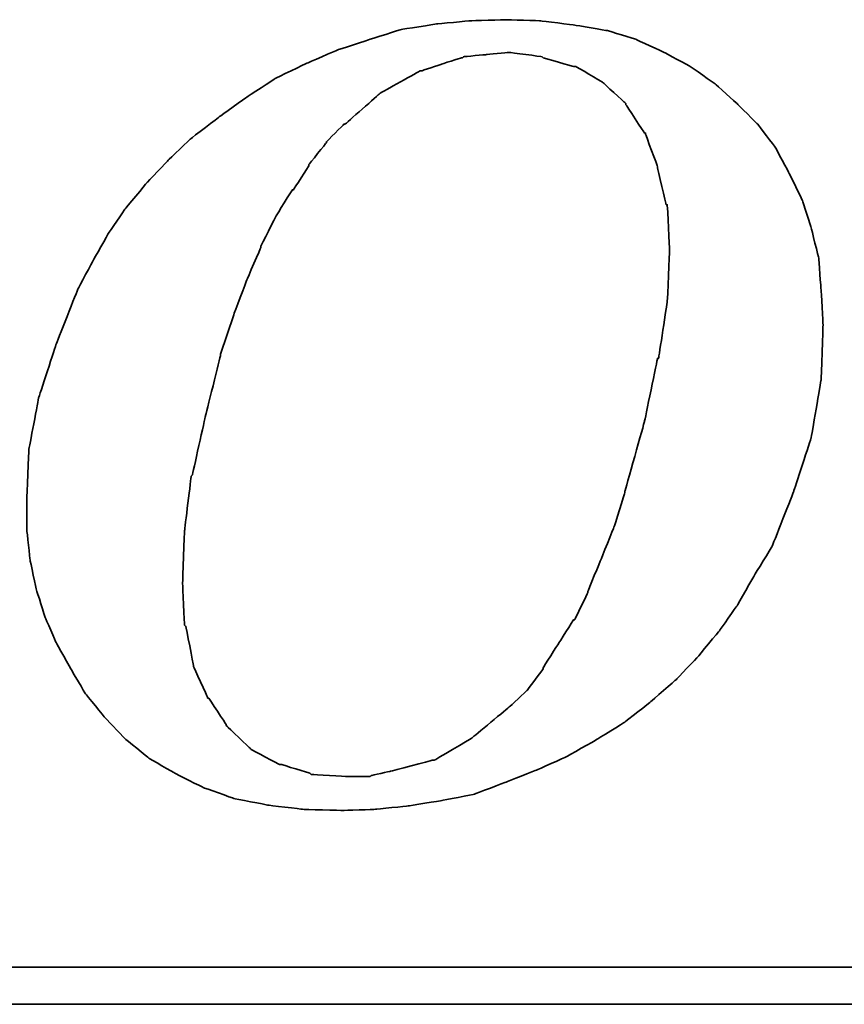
# Model space of a CAD drawing. Header units: millimetres. Extents: x 4 to 341, y 78 to 202.
# Tile 44 of 51: x 268.21 to 270.48, y 109.69 to 112.4. Entities that reach past the tile are written whole.
import ezdxf

# ---------------------------------------------------------------- set-up
doc = ezdxf.new("R2010")
doc.units = ezdxf.units.MM
doc.header["$LTSCALE"] = 0.15
doc.layers.add('DIM', color=4, linetype='CONTINUOUS')
doc.layers.add('layer 1', color=7, linetype='CONTINUOUS')

# ---------------------------------------------------------------- blocks, each defined once
blk = doc.blocks.new('TBI MOTION logo(完整正式版)')
at = {"layer": 'layer 1', "color": 22, "lineweight": 35}
for points, knots in [([(35.79625, -6.98375), (35.79625, -6.98375), (36.23125, -7.43875), (36.23125, -7.43875), (36.23125, -7.43875), (36.23125, -7.43875), (36.75625, -7.87125), (36.75625, -7.87125), (36.75625, -7.87125), (36.75625, -7.87125), (37.33125, -8.20375), (37.33125, -8.20375), (37.33125, -8.20375), (37.33125, -8.20375), (37.95625, -8.51875), (37.95625, -8.51875), (37.95625, -8.51875), (37.95625, -8.51875), (38.62625, -8.75875), (38.62625, -8.75875), (38.62625, -8.75875), (38.62625, -8.75875), (39.37125, -8.90375), (39.37125, -8.90375), (39.37125, -8.90375), (39.37125, -8.90375), (40.14125, -8.99875), (40.14125, -8.99875), (40.14125, -8.99875), (40.14125, -8.99875), (41.02625, -9.02375), (41.02625, -9.02375), (41.02625, -9.02375), (41.02625, -9.02375), (41.74625, -8.99875), (41.74625, -8.99875), (41.74625, -8.99875), (41.74625, -8.99875), (42.46625, -8.92375), (42.46625, -8.92375), (42.46625, -8.92375), (42.46625, -8.92375), (43.21125, -8.80625), (43.21125, -8.80625), (43.21125, -8.80625), (43.21125, -8.80625), (43.93125, -8.66375), (43.93125, -8.66375), (43.93125, -8.66375), (43.93125, -8.66375), (44.62625, -8.39875), (44.62625, -8.39875), (44.62625, -8.39875), (44.62625, -8.39875), (45.29625, -8.13375), (45.29625, -8.13375), (45.29625, -8.13375), (45.29625, -8.13375), (45.94625, -7.84375), (45.94625, -7.84375), (45.94625, -7.84375), (45.94625, -7.84375), (46.61625, -7.46375), (46.61625, -7.46375), (46.61625, -7.46375), (46.61625, -7.46375), (47.24125, -7.07875), (47.24125, -7.07875), (47.24125, -7.07875), (47.24125, -7.07875), (47.81625, -6.62375), (47.81625, -6.62375), (47.81625, -6.62375), (47.81625, -6.62375), (48.36875, -6.14375), (48.36875, -6.14375), (48.36875, -6.14375), (48.36875, -6.14375), (48.84625, -5.64125), (48.84625, -5.64125), (48.84625, -5.64125), (48.84625, -5.64125), (49.32625, -5.06375), (49.32625, -5.06375), (49.32625, -5.06375), (49.32625, -5.06375), (49.71125, -4.51374), (49.71125, -4.51374), (49.71125, -4.51374), (49.71125, -4.51374), (50.09625, -3.83874), (50.09625, -3.83874), (50.09625, -3.83874), (50.09625, -3.83874), (50.48125, -3.21374), (50.48125, -3.21374), (50.48125, -3.21374), (50.48125, -3.21374), (50.96125, -1.99125), (50.96125, -1.99125), (50.96125, -1.99125), (50.96125, -1.99125), (51.34375, -0.81875), (51.34375, -0.81875), (51.34375, -0.81875), (51.34375, -0.81875), (51.56125, 0.45624), (51.56125, 0.45624), (51.56125, 0.45624), (51.56125, 0.45624), (51.60625, 1.67624), (51.60625, 1.67624), (51.60625, 1.67624), (51.60625, 1.67624), (51.56125, 2.44625), (51.56125, 2.44625), (51.56125, 2.44625), (51.56125, 2.44625), (51.51125, 3.14125), (51.51125, 3.14125), (51.51125, 3.14125), (51.51125, 3.14125), (51.34375, 3.81125), (51.34375, 3.81125), (51.34375, 3.81125), (51.34375, 3.81125), (51.15125, 4.41125), (51.15125, 4.41125), (51.15125, 4.41125), (51.15125, 4.41125), (50.86125, 5.01125), (50.86125, 5.01125), (50.86125, 5.01125), (50.86125, 5.01125), (50.55125, 5.58875), (50.55125, 5.58875), (50.55125, 5.58875), (50.55125, 5.58875), (50.16625, 6.09125), (50.16625, 6.09125), (50.16625, 6.09125), (50.16625, 6.09125), (49.71125, 6.54875), (49.71125, 6.54875), (49.71125, 6.54875), (49.71125, 6.54875), (49.23125, 6.98125), (49.23125, 6.98125), (49.23125, 6.98125), (49.23125, 6.98125), (48.67875, 7.36625), (48.67875, 7.36625), (48.67875, 7.36625), (48.67875, 7.36625), (48.10375, 7.67625), (48.10375, 7.67625), (48.10375, 7.67625), (48.10375, 7.67625), (47.48125, 7.96375), (47.48125, 7.96375), (47.48125, 7.96375), (47.48125, 7.96375), (46.85625, 8.15625), (46.85625, 8.15625), (46.85625, 8.15625), (46.85625, 8.15625), (46.13625, 8.27624), (46.13625, 8.27624), (46.13625, 8.27624), (46.13625, 8.27624), (45.39125, 8.37125), (45.39125, 8.37125), (45.39125, 8.37125), (45.39125, 8.37125), (44.62625, 8.39624), (44.62625, 8.39624), (44.62625, 8.39624), (44.62625, 8.39624), (43.83625, 8.37125), (43.83625, 8.37125), (43.83625, 8.37125), (43.83625, 8.37125), (43.09125, 8.30125), (43.09125, 8.30125), (43.09125, 8.30125), (43.09125, 8.30125), (42.32125, 8.18125), (42.32125, 8.18125), (42.32125, 8.18125), (42.32125, 8.18125), (41.62875, 7.96375), (41.62875, 7.96375), (41.62875, 7.96375), (41.62875, 7.96375), (40.90625, 7.72625), (40.90625, 7.72625), (40.90625, 7.72625), (40.90625, 7.72625), (40.23624, 7.43625), (40.23624, 7.43625), (40.23624, 7.43625), (40.23624, 7.43625), (39.54124, 7.10125), (39.54124, 7.10125), (39.54124, 7.10125), (39.54124, 7.10125), (38.91625, 6.69125), (38.91625, 6.69125), (38.91625, 6.69125), (38.91625, 6.69125), (38.31625, 6.26125), (38.31625, 6.26125), (38.31625, 6.26125), (38.31625, 6.26125), (37.69125, 5.78125), (37.69125, 5.78125), (37.69125, 5.78125), (37.69125, 5.78125), (37.18625, 5.30125), (37.18625, 5.30125), (37.18625, 5.30125), (37.18625, 5.30125), (36.70625, 4.79624), (36.70625, 4.79624), (36.70625, 4.79624), (36.70625, 4.79624), (36.23125, 4.22125), (36.23125, 4.22125), (36.23125, 4.22125), (36.23125, 4.22125), (35.87124, 3.69375), (35.87124, 3.69375), (35.87124, 3.69375), (35.87124, 3.69375), (35.53125, 3.09125), (35.53125, 3.09125), (35.53125, 3.09125), (35.53125, 3.09125), (35.19875, 2.47125), (35.19875, 2.47125), (35.19875, 2.47125), (35.19875, 2.47125), (34.71625, 1.24625), (34.71625, 1.24625), (34.71625, 1.24625), (34.71625, 1.24625), (34.33125, 0.06874), (34.33125, 0.06874), (34.33125, 0.06874), (34.33125, 0.06874), (34.11625, -1.07875), (34.11625, -1.07875), (34.11625, -1.07875), (34.11625, -1.07875), (34.07125, -2.15875), (34.07125, -2.15875), (34.07125, -2.15875), (34.07125, -2.15875), (34.07125, -2.85375), (34.07125, -2.85375), (34.07125, -2.85375), (34.07125, -2.85375), (34.14125, -3.50375), (34.14125, -3.50375), (34.14125, -3.50375), (34.14125, -3.50375), (34.28625, -4.17375), (34.28625, -4.17375), (34.28625, -4.17375), (34.28625, -4.17375), (34.47625, -4.77624), (34.47625, -4.77624), (34.47625, -4.77624), (34.47625, -4.77624), (34.71625, -5.32625), (34.71625, -5.32625), (34.71625, -5.32625), (34.71625, -5.32625), (35.05375, -5.92875), (35.05375, -5.92875), (35.05375, -5.92875), (35.05375, -5.92875), (35.36375, -6.45375), (35.36375, -6.45375), (35.36375, -6.45375), (35.36375, -6.45375), (35.79625, -6.98375), (35.79625, -6.98375)], [0, 0, 0, 0, 0.01388889, 0.01388889, 0.01388889, 0.0138889, 0.02777778, 0.02777778, 0.02777778, 0.02777779, 0.04166667, 0.04166667, 0.04166667, 0.04166668, 0.05555556, 0.05555556, 0.05555556, 0.05555557, 0.06944444, 0.06944444, 0.06944444, 0.06944445, 0.08333333, 0.08333333, 0.08333333, 0.08333334, 0.09722222, 0.09722222, 0.09722222, 0.09722223, 0.11111111, 0.11111111, 0.11111111, 0.11111112, 0.125, 0.125, 0.125, 0.12500001, 0.13888889, 0.13888889, 0.13888889, 0.1388889, 0.15277778, 0.15277778, 0.15277778, 0.15277779, 0.16666667, 0.16666667, 0.16666667, 0.16666668, 0.18055556, 0.18055556, 0.18055556, 0.18055557, 0.19444444, 0.19444444, 0.19444444, 0.19444445, 0.20833333, 0.20833333, 0.20833333, 0.20833334, 0.22222222, 0.22222222, 0.22222222, 0.22222223, 0.23611111, 0.23611111, 0.23611111, 0.23611112, 0.25, 0.25, 0.25, 0.25000001, 0.26388889, 0.26388889, 0.26388889, 0.2638889, 0.27777778, 0.27777778, 0.27777778, 0.27777779, 0.29166667, 0.29166667, 0.29166667, 0.29166668, 0.30555556, 0.30555556, 0.30555556, 0.30555557, 0.31944444, 0.31944444, 0.31944444, 0.31944445, 0.33333333, 0.33333333, 0.33333333, 0.33333334, 0.34722222, 0.34722222, 0.34722222, 0.34722223, 0.36111111, 0.36111111, 0.36111111, 0.36111112, 0.375, 0.375, 0.375, 0.37500001, 0.38888889, 0.38888889, 0.38888889, 0.3888889, 0.40277778, 0.40277778, 0.40277778, 0.40277779, 0.41666667, 0.41666667, 0.41666667, 0.41666668, 0.43055556, 0.43055556, 0.43055556, 0.43055557, 0.44444444, 0.44444444, 0.44444444, 0.44444445, 0.45833333, 0.45833333, 0.45833333, 0.45833334, 0.47222222, 0.47222222, 0.47222222, 0.47222223, 0.48611111, 0.48611111, 0.48611111, 0.48611112, 0.5, 0.5, 0.5, 0.50000001, 0.51388889, 0.51388889, 0.51388889, 0.5138889, 0.52777778, 0.52777778, 0.52777778, 0.52777779, 0.54166667, 0.54166667, 0.54166667, 0.54166668, 0.55555556, 0.55555556, 0.55555556, 0.55555557, 0.56944444, 0.56944444, 0.56944444, 0.56944445, 0.58333333, 0.58333333, 0.58333333, 0.58333334, 0.59722222, 0.59722222, 0.59722222, 0.59722223, 0.61111111, 0.61111111, 0.61111111, 0.61111112, 0.625, 0.625, 0.625, 0.62500001, 0.63888889, 0.63888889, 0.63888889, 0.6388889, 0.65277778, 0.65277778, 0.65277778, 0.65277779, 0.66666667, 0.66666667, 0.66666667, 0.66666668, 0.68055556, 0.68055556, 0.68055556, 0.68055557, 0.69444444, 0.69444444, 0.69444444, 0.69444445, 0.70833333, 0.70833333, 0.70833333, 0.70833334, 0.72222222, 0.72222222, 0.72222222, 0.72222223, 0.73611111, 0.73611111, 0.73611111, 0.73611112, 0.75, 0.75, 0.75, 0.75000001, 0.76388889, 0.76388889, 0.76388889, 0.7638889, 0.77777778, 0.77777778, 0.77777778, 0.77777779, 0.79166667, 0.79166667, 0.79166667, 0.79166668, 0.80555556, 0.80555556, 0.80555556, 0.80555557, 0.81944444, 0.81944444, 0.81944444, 0.81944445, 0.83333333, 0.83333333, 0.83333333, 0.83333334, 0.84722222, 0.84722222, 0.84722222, 0.84722223, 0.86111111, 0.86111111, 0.86111111, 0.86111112, 0.875, 0.875, 0.875, 0.87500001, 0.88888889, 0.88888889, 0.88888889, 0.8888889, 0.90277778, 0.90277778, 0.90277778, 0.90277779, 0.91666667, 0.91666667, 0.91666667, 0.91666668, 0.93055556, 0.93055556, 0.93055556, 0.93055557, 0.94444444, 0.94444444, 0.94444444, 0.94444445, 0.95833333, 0.95833333, 0.95833333, 0.95833334, 0.97222222, 0.97222222, 0.97222222, 0.97222223, 0.98611111, 0.98611111, 0.98611111, 0.98611112, 1, 1, 1, 1]), ([(38.33875, 1.03124), (38.33875, 1.03124), (38.62625, 1.89625), (38.62625, 1.89625), (38.62625, 1.89625), (38.62625, 1.89625), (38.91625, 2.66375), (38.91625, 2.66375), (38.91625, 2.66375), (38.91625, 2.66375), (39.22625, 3.38125), (39.22625, 3.38125), (39.22625, 3.38125), (39.22625, 3.38125), (39.22625, 3.40624), (39.22625, 3.40624), (39.22625, 3.40624), (39.22625, 3.40624), (39.56124, 4.07624), (39.56124, 4.07624), (39.56124, 4.07624), (39.56124, 4.07624), (39.92125, 4.65125), (39.92125, 4.65125), (39.92125, 4.65125), (39.92125, 4.65125), (39.94625, 4.65125), (39.94625, 4.65125), (39.94625, 4.65125), (39.94625, 4.65125), (40.28125, 5.17875), (40.28125, 5.17875), (40.28125, 5.17875), (40.28125, 5.17875), (40.28125, 5.20375), (40.28125, 5.20375), (40.28125, 5.20375), (40.28125, 5.20375), (40.66875, 5.68625), (40.66875, 5.68625), (40.66875, 5.68625), (40.66875, 5.68625), (40.66875, 5.70625), (40.66875, 5.70625), (40.66875, 5.70625), (40.66875, 5.70625), (41.05124, 6.09125), (41.05124, 6.09125), (41.05124, 6.09125), (41.05124, 6.09125), (41.07625, 6.09125), (41.07625, 6.09125), (41.07625, 6.09125), (41.07625, 6.09125), (41.84125, 6.76625), (41.84125, 6.76625), (41.84125, 6.76625), (41.84125, 6.76625), (41.86625, 6.78625), (41.86625, 6.78625), (41.86625, 6.78625), (41.86625, 6.78625), (42.73125, 7.26624), (42.73125, 7.26624), (42.73125, 7.26624), (42.73125, 7.26624), (42.75625, 7.26624), (42.75625, 7.26624), (42.75625, 7.26624), (42.75625, 7.26624), (43.18625, 7.41125), (43.18625, 7.41125), (43.18625, 7.41125), (43.18625, 7.41125), (43.64125, 7.55625), (43.64125, 7.55625), (43.64125, 7.55625), (43.64125, 7.55625), (43.66625, 7.55625), (43.66625, 7.55625), (43.66625, 7.55625), (43.66625, 7.55625), (43.69125, 7.58124), (43.69125, 7.58124), (43.69125, 7.58124), (43.69125, 7.58124), (44.19125, 7.62625), (44.19125, 7.62625), (44.19125, 7.62625), (44.19125, 7.62625), (44.67125, 7.67625), (44.67125, 7.67625), (44.67125, 7.67625), (44.67125, 7.67625), (44.69625, 7.67625), (44.69625, 7.67625), (44.69625, 7.67625), (44.69625, 7.67625), (45.41875, 7.58124), (45.41875, 7.58124), (45.41875, 7.58124), (45.41875, 7.58124), (45.44125, 7.55625), (45.44125, 7.55625), (45.44125, 7.55625), (45.44125, 7.55625), (46.11125, 7.36625), (46.11125, 7.36625), (46.11125, 7.36625), (46.11125, 7.36625), (46.13625, 7.36625), (46.13625, 7.36625), (46.13625, 7.36625), (46.13625, 7.36625), (46.15875, 7.36625), (46.15875, 7.36625), (46.15875, 7.36625), (46.15875, 7.36625), (46.73625, 7.02624), (46.73625, 7.02624), (46.73625, 7.02624), (46.73625, 7.02624), (46.76125, 7.00624), (46.76125, 7.00624), (46.76125, 7.00624), (46.76125, 7.00624), (47.24125, 6.57124), (47.24125, 6.57124), (47.24125, 6.57124), (47.24125, 6.57124), (47.26625, 6.54875), (47.26625, 6.54875), (47.26625, 6.54875), (47.26625, 6.54875), (47.26625, 6.52375), (47.26625, 6.52375), (47.26625, 6.52375), (47.26625, 6.52375), (47.67375, 5.89875), (47.67375, 5.89875), (47.67375, 5.89875), (47.67375, 5.89875), (47.69625, 5.89875), (47.69625, 5.89875), (47.69625, 5.89875), (47.69625, 5.89875), (47.69625, 5.87625), (47.69625, 5.87625), (47.69625, 5.87625), (47.69625, 5.87625), (47.96125, 5.15625), (47.96125, 5.15625), (47.96125, 5.15625), (47.96125, 5.15625), (47.96125, 5.13125), (47.96125, 5.13125), (47.96125, 5.13125), (47.96125, 5.13125), (48.15125, 4.31875), (48.15125, 4.31875), (48.15125, 4.31875), (48.15125, 4.31875), (48.17625, 4.31875), (48.17625, 4.31875), (48.17625, 4.31875), (48.17625, 4.31875), (48.17625, 4.29125), (48.17625, 4.29125), (48.17625, 4.29125), (48.17625, 4.29125), (48.22625, 3.33125), (48.22625, 3.33125), (48.22625, 3.33125), (48.22625, 3.33125), (48.22625, 3.30875), (48.22625, 3.30875), (48.22625, 3.30875), (48.22625, 3.30875), (48.17625, 2.20624), (48.17625, 2.20624), (48.17625, 2.20624), (48.17625, 2.20624), (48.17625, 2.18124), (48.17625, 2.18124), (48.17625, 2.18124), (48.17625, 2.18124), (47.98375, 0.93624), (47.98375, 0.93624), (47.98375, 0.93624), (47.98375, 0.93624), (47.96125, 0.93624), (47.96125, 0.93624), (47.96125, 0.93624), (47.96125, 0.93624), (47.67375, -0.45874), (47.67375, -0.45874), (47.67375, -0.45874), (47.67375, -0.45874), (47.24125, -1.99125), (47.24125, -1.99125), (47.24125, -1.99125), (47.24125, -1.99125), (47.24125, -2.01874), (47.24125, -2.01874), (47.24125, -2.01874), (47.24125, -2.01874), (47.00125, -2.78375), (47.00125, -2.78375), (47.00125, -2.78375), (47.00125, -2.78375), (46.71125, -3.50375), (46.71125, -3.50375), (46.71125, -3.50375), (46.71125, -3.50375), (46.42625, -4.19875), (46.42625, -4.19875), (46.42625, -4.19875), (46.42625, -4.19875), (46.42625, -4.22375), (46.42625, -4.22375), (46.42625, -4.22375), (46.42625, -4.22375), (46.13625, -4.82374), (46.13625, -4.82374), (46.13625, -4.82374), (46.13625, -4.82374), (46.11125, -4.82374), (46.11125, -4.82374), (46.11125, -4.82374), (46.11125, -4.82374), (45.77625, -5.35125), (45.77625, -5.35125), (45.77625, -5.35125), (45.77625, -5.35125), (45.44125, -5.87875), (45.44125, -5.87875), (45.44125, -5.87875), (45.44125, -5.87875), (45.44125, -5.90375), (45.44125, -5.90375), (45.44125, -5.90375), (45.44125, -5.90375), (45.10625, -6.35875), (45.10625, -6.35875), (45.10625, -6.35875), (45.10625, -6.35875), (45.08125, -6.38375), (45.08125, -6.38375), (45.08125, -6.38375), (45.08125, -6.38375), (44.69625, -6.74375), (44.69625, -6.74375), (44.69625, -6.74375), (44.69625, -6.74375), (43.88375, -7.41625), (43.88375, -7.41625), (43.88375, -7.41625), (43.88375, -7.41625), (43.85625, -7.43875), (43.85625, -7.43875), (43.85625, -7.43875), (43.85625, -7.43875), (43.04125, -7.91875), (43.04125, -7.91875), (43.04125, -7.91875), (43.04125, -7.91875), (43.01625, -7.91875), (43.01625, -7.91875), (43.01625, -7.91875), (43.01625, -7.91875), (42.99625, -7.91875), (42.99625, -7.91875), (42.99625, -7.91875), (42.99625, -7.91875), (42.08125, -8.15875), (42.08125, -8.15875), (42.08125, -8.15875), (42.08125, -8.15875), (41.65125, -8.25625), (41.65125, -8.25625), (41.65125, -8.25625), (41.65125, -8.25625), (41.62875, -8.27875), (41.62875, -8.27875), (41.62875, -8.27875), (41.62875, -8.27875), (41.60125, -8.27875), (41.60125, -8.27875), (41.60125, -8.27875), (41.60125, -8.27875), (41.12125, -8.27875), (41.12125, -8.27875), (41.12125, -8.27875), (41.12125, -8.27875), (40.35624, -8.23125), (40.35624, -8.23125), (40.35624, -8.23125), (40.35624, -8.23125), (40.33125, -8.23125), (40.33125, -8.23125), (40.33125, -8.23125), (40.33125, -8.23125), (40.30625, -8.20375), (40.30625, -8.20375), (40.30625, -8.20375), (40.30625, -8.20375), (39.68375, -8.01375), (39.68375, -8.01375), (39.68375, -8.01375), (39.68375, -8.01375), (39.66124, -8.01375), (39.66124, -8.01375), (39.66124, -8.01375), (39.66124, -8.01375), (39.63625, -8.01375), (39.63625, -8.01375), (39.63625, -8.01375), (39.63625, -8.01375), (39.01125, -7.67875), (39.01125, -7.67875), (39.01125, -7.67875), (39.01125, -7.67875), (38.98875, -7.65375), (38.98875, -7.65375), (38.98875, -7.65375), (38.98875, -7.65375), (38.48625, -7.17375), (38.48625, -7.17375), (38.48625, -7.17375), (38.48625, -7.17375), (38.45875, -7.14875), (38.45875, -7.14875), (38.45875, -7.14875), (38.45875, -7.14875), (38.45875, -7.12875), (38.45875, -7.12875), (38.45875, -7.12875), (38.45875, -7.12875), (38.07625, -6.54875), (38.07625, -6.54875), (38.07625, -6.54875), (38.07625, -6.54875), (38.05125, -6.54875), (38.05125, -6.54875), (38.05125, -6.54875), (38.05125, -6.54875), (38.05125, -6.52875), (38.05125, -6.52875), (38.05125, -6.52875), (38.05125, -6.52875), (37.74125, -5.85375), (37.74125, -5.85375), (37.74125, -5.85375), (37.74125, -5.85375), (37.74125, -5.82875), (37.74125, -5.82875), (37.74125, -5.82875), (37.74125, -5.82875), (37.57375, -4.96875), (37.57375, -4.96875), (37.57375, -4.96875), (37.57375, -4.96875), (37.54625, -4.94375), (37.54625, -4.94375), (37.54625, -4.94375), (37.54625, -4.94375), (37.50125, -4.03375), (37.50125, -4.03375), (37.50125, -4.03375), (37.50125, -4.03375), (37.50125, -4.00875), (37.50125, -4.00875), (37.50125, -4.00875), (37.50125, -4.00875), (37.54625, -2.85375), (37.54625, -2.85375), (37.54625, -2.85375), (37.54625, -2.85375), (37.69125, -1.65875), (37.69125, -1.65875), (37.69125, -1.65875), (37.69125, -1.65875), (37.71624, -1.63375), (37.71624, -1.63375), (37.71624, -1.63375), (37.71624, -1.63375), (38.00375, -0.33875), (38.00375, -0.33875), (38.00375, -0.33875), (38.00375, -0.33875), (38.33875, 1.00624), (38.33875, 1.00624), (38.33875, 1.00624), (38.33875, 1.00624), (38.33875, 1.03124), (38.33875, 1.03124)], [0, 0, 0, 0, 0.01010101, 0.01010101, 0.01010101, 0.01010102, 0.02020202, 0.02020202, 0.02020202, 0.02020203, 0.03030303, 0.03030303, 0.03030303, 0.03030304, 0.04040404, 0.04040404, 0.04040404, 0.04040405, 0.05050505, 0.05050505, 0.05050505, 0.05050506, 0.06060606, 0.06060606, 0.06060606, 0.06060607, 0.07070707, 0.07070707, 0.07070707, 0.07070708, 0.08080808, 0.08080808, 0.08080808, 0.08080809, 0.09090909, 0.09090909, 0.09090909, 0.0909091, 0.1010101, 0.1010101, 0.1010101, 0.10101011, 0.11111111, 0.11111111, 0.11111111, 0.11111112, 0.12121212, 0.12121212, 0.12121212, 0.12121213, 0.13131313, 0.13131313, 0.13131313, 0.13131314, 0.14141414, 0.14141414, 0.14141414, 0.14141415, 0.15151515, 0.15151515, 0.15151515, 0.15151516, 0.16161616, 0.16161616, 0.16161616, 0.16161617, 0.17171717, 0.17171717, 0.17171717, 0.17171718, 0.18181818, 0.18181818, 0.18181818, 0.18181819, 0.19191919, 0.19191919, 0.19191919, 0.1919192, 0.2020202, 0.2020202, 0.2020202, 0.20202021, 0.21212121, 0.21212121, 0.21212121, 0.21212122, 0.22222222, 0.22222222, 0.22222222, 0.22222223, 0.23232323, 0.23232323, 0.23232323, 0.23232324, 0.24242424, 0.24242424, 0.24242424, 0.24242425, 0.25252525, 0.25252525, 0.25252525, 0.25252526, 0.26262626, 0.26262626, 0.26262626, 0.26262627, 0.27272727, 0.27272727, 0.27272727, 0.27272728, 0.28282828, 0.28282828, 0.28282828, 0.28282829, 0.29292929, 0.29292929, 0.29292929, 0.2929293, 0.3030303, 0.3030303, 0.3030303, 0.30303031, 0.31313131, 0.31313131, 0.31313131, 0.31313132, 0.32323232, 0.32323232, 0.32323232, 0.32323233, 0.33333333, 0.33333333, 0.33333333, 0.33333334, 0.34343434, 0.34343434, 0.34343434, 0.34343435, 0.35353535, 0.35353535, 0.35353535, 0.35353536, 0.36363636, 0.36363636, 0.36363636, 0.36363637, 0.37373737, 0.37373737, 0.37373737, 0.37373738, 0.38383838, 0.38383838, 0.38383838, 0.38383839, 0.39393939, 0.39393939, 0.39393939, 0.3939394, 0.4040404, 0.4040404, 0.4040404, 0.40404041, 0.41414141, 0.41414141, 0.41414141, 0.41414142, 0.42424242, 0.42424242, 0.42424242, 0.42424243, 0.43434343, 0.43434343, 0.43434343, 0.43434344, 0.44444444, 0.44444444, 0.44444444, 0.44444445, 0.45454545, 0.45454545, 0.45454545, 0.45454546, 0.46464646, 0.46464646, 0.46464646, 0.46464647, 0.47474747, 0.47474747, 0.47474747, 0.47474748, 0.48484848, 0.48484848, 0.48484848, 0.48484849, 0.49494949, 0.49494949, 0.49494949, 0.4949495, 0.50505051, 0.50505051, 0.50505051, 0.50505052, 0.51515152, 0.51515152, 0.51515152, 0.51515153, 0.52525253, 0.52525253, 0.52525253, 0.52525254, 0.53535354, 0.53535354, 0.53535354, 0.53535355, 0.54545455, 0.54545455, 0.54545455, 0.54545456, 0.55555556, 0.55555556, 0.55555556, 0.55555557, 0.56565657, 0.56565657, 0.56565657, 0.56565658, 0.57575758, 0.57575758, 0.57575758, 0.57575759, 0.58585859, 0.58585859, 0.58585859, 0.5858586, 0.5959596, 0.5959596, 0.5959596, 0.59595961, 0.60606061, 0.60606061, 0.60606061, 0.60606062, 0.61616162, 0.61616162, 0.61616162, 0.61616163, 0.62626263, 0.62626263, 0.62626263, 0.62626264, 0.63636364, 0.63636364, 0.63636364, 0.63636365, 0.64646465, 0.64646465, 0.64646465, 0.64646466, 0.65656566, 0.65656566, 0.65656566, 0.65656567, 0.66666667, 0.66666667, 0.66666667, 0.66666668, 0.67676768, 0.67676768, 0.67676768, 0.67676769, 0.68686869, 0.68686869, 0.68686869, 0.6868687, 0.6969697, 0.6969697, 0.6969697, 0.69696971, 0.70707071, 0.70707071, 0.70707071, 0.70707072, 0.71717172, 0.71717172, 0.71717172, 0.71717173, 0.72727273, 0.72727273, 0.72727273, 0.72727274, 0.73737374, 0.73737374, 0.73737374, 0.73737375, 0.74747475, 0.74747475, 0.74747475, 0.74747476, 0.75757576, 0.75757576, 0.75757576, 0.75757577, 0.76767677, 0.76767677, 0.76767677, 0.76767678, 0.77777778, 0.77777778, 0.77777778, 0.77777779, 0.78787879, 0.78787879, 0.78787879, 0.7878788, 0.7979798, 0.7979798, 0.7979798, 0.79797981, 0.80808081, 0.80808081, 0.80808081, 0.80808082, 0.81818182, 0.81818182, 0.81818182, 0.81818183, 0.82828283, 0.82828283, 0.82828283, 0.82828284, 0.83838384, 0.83838384, 0.83838384, 0.83838385, 0.84848485, 0.84848485, 0.84848485, 0.84848486, 0.85858586, 0.85858586, 0.85858586, 0.85858587, 0.86868687, 0.86868687, 0.86868687, 0.86868688, 0.87878788, 0.87878788, 0.87878788, 0.87878789, 0.88888889, 0.88888889, 0.88888889, 0.8888889, 0.8989899, 0.8989899, 0.8989899, 0.89898991, 0.90909091, 0.90909091, 0.90909091, 0.90909092, 0.91919192, 0.91919192, 0.91919192, 0.91919193, 0.92929293, 0.92929293, 0.92929293, 0.92929294, 0.93939394, 0.93939394, 0.93939394, 0.93939395, 0.94949495, 0.94949495, 0.94949495, 0.94949496, 0.95959596, 0.95959596, 0.95959596, 0.95959597, 0.96969697, 0.96969697, 0.96969697, 0.96969698, 0.97979798, 0.97979798, 0.97979798, 0.97979799, 0.98989899, 0.98989899, 0.98989899, 0.989899, 1, 1, 1, 1]), ([(75.90875, -9.47875), (75.90875, -9.47875), (75.90875, -12.28625), (75.90875, -12.28625), (75.90875, -12.28625), (75.90875, -12.28625), (75.90875, -12.47875), (75.90875, -12.47875), (75.90875, -12.47875), (75.90875, -12.47875), (75.71625, -12.47875), (75.71625, -12.47875), (75.71625, -12.47875), (75.71625, -12.47875), (-88.32875, -12.47875), (-88.32875, -12.47875), (-88.32875, -12.47875), (-88.32875, -12.47875), (-88.32875, -13.29375), (-88.32875, -13.29375), (-88.32875, -13.29375), (-88.32875, -13.29375), (82.89125, -13.29375), (82.89125, -13.29375), (82.89125, -13.29375), (82.89125, -13.29375), (75.90875, -9.47875), (75.90875, -9.47875)], [0, 0, 0, 0, 0.14285714, 0.14285714, 0.14285714, 0.14285715, 0.28571429, 0.28571429, 0.28571429, 0.2857143, 0.42857143, 0.42857143, 0.42857143, 0.42857144, 0.57142857, 0.57142857, 0.57142857, 0.57142858, 0.71428571, 0.71428571, 0.71428571, 0.71428572, 0.85714286, 0.85714286, 0.85714286, 0.85714287, 1, 1, 1, 1])]:
    blk.add_open_spline(points, degree=3, knots=knots, dxfattribs=at)

msp = doc.modelspace()

# ---------------------------------------------------------------- block references
at = {"layer": 'DIM', "color": 7, "xscale": 0.1250977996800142, "yscale": 0.1250977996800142, "zscale": 0.1250977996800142}
msp.add_blockref('TBI MOTION logo(完整正式版)', (263.9653, 111.3504), dxfattribs=at)

doc.saveas('drawing.dxf')
